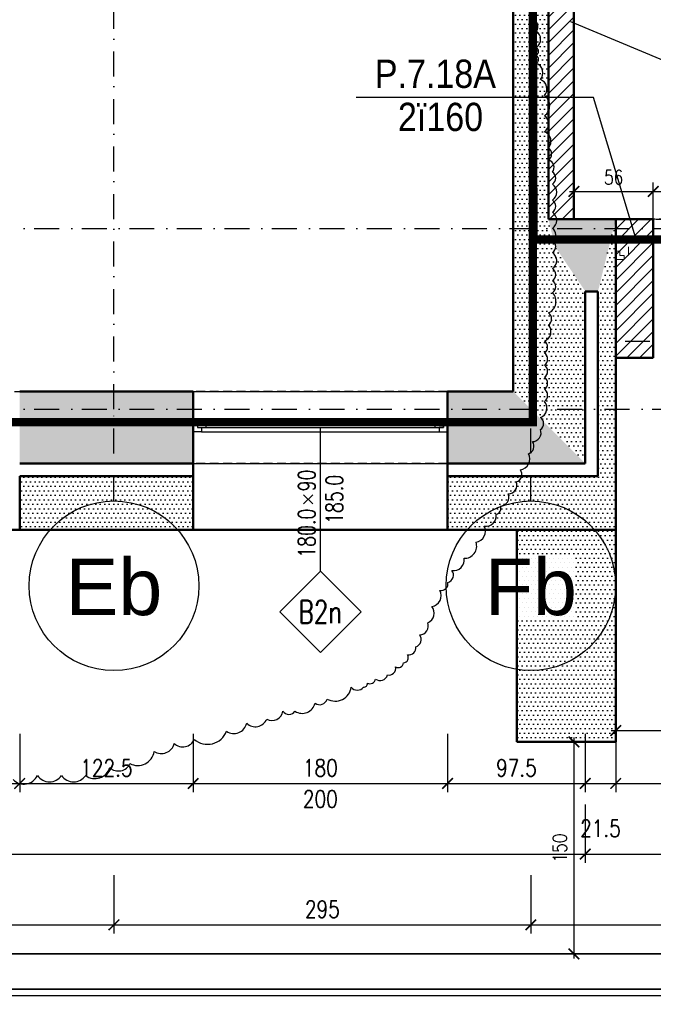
# Model space of a CAD drawing. Header units: millimetres. Extents: x 489 to 7736, y 461 to 5981.
# Tile 13 of 62: x 3008 to 3456, y 525 to 1222. Entities that reach past the tile are written whole.
import ezdxf
from ezdxf.enums import TextEntityAlignment as Align

# ---------------------------------------------------------------- set-up
doc = ezdxf.new("R2010")
doc.units = ezdxf.units.MM
for name, pattern in [('DIVIDE', [31.75, 12.7, -6.35, 0, -6.35, 0, -6.35]), ('DOT___DASHED', [33.523888, 17.638888, -8.819444, 0.01, -7.055556]), ('HIDDEN', [9.525, 6.35, -3.175]), ('MO', [0.7, 0.35, -0.17, 0.01, -0.17])]:
    doc.linetypes.add(name, pattern=pattern)
for name, color, linetype in [('BS_ODN', 2, 'Continuous'), ('BS_OSM', 4, 'MO'), ('BS_TXG', 4, 'Continuous'), ('PB_GM_CONST', 1, 'Continuous'), ('WK-EtykOkna', 11, 'Continuous'), ('WK-Okna', 143, 'Continuous'), ('WK-Otwory', 9, 'Continuous'), ('WK-PPoż', 1, 'Continuous'), ('WK-Siatka', 240, 'DOT___DASHED'), ('WK-Wymiary', 8, 'Continuous'), ('WK-Ściany', 7, 'Continuous')]:
    doc.layers.add(name, color=color, linetype=linetype)
doc.layers.add('WK-Pomieszczenia', color=173, linetype='Continuous', plot=False)
doc.layers.add('WK-widok', color=8, linetype='Continuous', lineweight=0)
doc.layers.add('WK-WYBURZENIA', color=6, linetype='Continuous', lineweight=5)
doc.styles.add('Arial', font='micross.ttf', dxfattribs={"width": 0.9})
doc.styles.add('BIKTG', font='bikromsw.shx', dxfattribs={"width": 0.85})
doc.styles.add('BIKWYM', font='bikromsw.shx', dxfattribs={"width": 0.8})
doc.styles.add('RomanS-Narrow', font='romans.shx', dxfattribs={"width": 0.8})
doc.styles.get("Standard").update_dxf_attribs({"font": 'ARIAL.TTF'})
doc.dimstyles.new('AEC Dimension 1-50', dxfattribs={"dimtxt": 12, "dimasz": 0.075, "dimexe": 6.25, "dimexo": 0, "dimgap": 5, "dimtad": 1, "dimdec": 1, "dimrnd": 0.5, "dimzin": 9, "dimdsep": 46, "dimtxsty": 'RomanS-Narrow', "dimblk": 'ARCHTICK', "dimcen": 0.125, "dimdle": 3.125, "dimclrd": 8, "dimclre": 8, "dimclrt": 256, "dimadec": 1, "dimazin": 0, "dimtfac": 1, "dimtdec": 1, "dimtmove": 2, "dimatfit": 2, "dimfxl": 0, "dimtolj": 1, "dimtzin": 0, "dimarcsym": 0})
doc.dimstyles.new('BS_BGR_100', dxfattribs={"dimtxt": 25, "dimasz": 1.666667, "dimexe": 0, "dimexo": 0, "dimgap": 0, "dimtad": 0, "dimdec": 1, "dimrnd": 0.5, "dimzin": 9, "dimdsep": 46, "dimtxsty": 'BIKWYM', "dimblk": 'NONE', "dimcen": 0, "dimse1": 1, "dimse2": 1, "dimclrd": 256, "dimclre": 256, "dimclrt": 7, "dimadec": 0, "dimazin": 0, "dimtfac": 0.033333, "dimtdec": 1, "dimtmove": 0, "dimatfit": 3, "dimldrblk": 'NONE', "dimfxl": 0, "dimtvp": 0.8, "dimtolj": 1, "dimarcsym": 0})
doc.dimstyles.get("Standard").update_dxf_attribs({"dimtxt": 0.18, "dimasz": 0.18, "dimexe": 0.18, "dimexo": 0.0625, "dimgap": 0.09, "dimtad": 0, "dimtih": 1, "dimtoh": 1, "dimdec": 4, "dimzin": 0, "dimdsep": 46, "dimtxsty": 'Standard', "dimcen": 0.09, "dimadec": 0, "dimazin": 0, "dimtfac": 1, "dimtdec": 4, "dimtofl": 0, "dimtmove": 0, "dimatfit": 3, "dimfxl": 0, "dimtolj": 1, "dimtzin": 0, "dimarcsym": 0})
pattern_1 = [(360, (699.431, 930.084), (1.5875, 3.175), [0, -3.175])]

# ---------------------------------------------------------------- blocks, each defined once
blk = doc.blocks.new('_ArchTick')
at = {"color": 0, "linetype": 'ByBlock', "const_width": 15}
blk.add_lwpolyline([(-50, -50), (50, 50)], dxfattribs=at)
blk = doc.blocks.new('*D900')
at = {"layer": 'Defpoints', "color": 0}
for p in [(3394.42, 711.08), (3394.42, 561.08), (3399.84, 561.08)]:
    blk.add_point(p, dxfattribs=at)
at = {"layer": 'WK-widok', "color": 8, "lineweight": -2, "ltscale": 1.3}
for p, q in [((3394.42, 711.08), (3406.09, 711.08)), ((3399.84, 714.21), (3399.84, 557.96)), ((3394.42, 561.08), (3406.09, 561.08))]:
    blk.add_line(p, q, dxfattribs=at)
at = {"layer": 'WK-widok', "color": 8, "linetype": 'ByBlock', "lineweight": -2, "xscale": 0.075, "yscale": 0.075, "zscale": 0.075}
for p, rotation in [((3399.84, 711.08), 90), ((3399.84, 561.08), 270)]:
    blk.add_blockref('_ArchTick', p, dxfattribs=dict(at, rotation=rotation))
at = {"layer": 'WK-widok', "color": 0, "insert": (3389.84, 636.08), "char_height": 10, "attachment_point": 5, "rotation": 90, "style": 'RomanS-Narrow'}
blk.add_mtext('\\A1;150', dxfattribs=at)
blk = doc.blocks.new('*D901')
at = {"layer": 'Defpoints', "color": 0}
for p in [(3429.42, 728.76), (3709.42, 728.76), (3709.42, 719.15)]:
    blk.add_point(p, dxfattribs=at)
at = {"layer": 'WK-widok', "color": 8, "lineweight": -2, "ltscale": 1.3}
for p, q in [((3429.42, 728.76), (3429.42, 712.9)), ((3709.42, 728.76), (3709.42, 712.9)), ((3426.29, 719.15), (3712.54, 719.15))]:
    blk.add_line(p, q, dxfattribs=at)
at = {"layer": 'WK-widok', "color": 8, "linetype": 'ByBlock', "lineweight": -2, "xscale": 0.075, "yscale": 0.075, "zscale": 0.075, "rotation": 180}
blk.add_blockref('_ArchTick', (3429.42, 719.15), dxfattribs=at)
at = {"layer": 'WK-widok', "color": 8, "linetype": 'ByBlock', "lineweight": -2, "xscale": 0.075, "yscale": 0.075, "zscale": 0.075}
blk.add_blockref('_ArchTick', (3709.42, 719.15), dxfattribs=at)
at = {"layer": 'WK-widok', "color": 0, "insert": (3569.42, 729.15), "char_height": 10, "attachment_point": 5, "style": 'RomanS-Narrow'}
blk.add_mtext('\\A1;280', dxfattribs=at)
blk = doc.blocks.new('*D908')
at = {"layer": 'Defpoints', "color": 0}
for p in [(3456, 1100.54), (3399.88, 1080.83), (3456, 1080.83)]:
    blk.add_point(p, dxfattribs=at)
at = {"layer": 'WK-widok', "color": 8, "lineweight": -2, "ltscale": 1.3}
for p, q in [((3399.88, 1080.83), (3399.88, 1106.79)), ((3456, 1080.83), (3456, 1106.79)), ((3396.75, 1100.54), (3459.12, 1100.54))]:
    blk.add_line(p, q, dxfattribs=at)
at = {"layer": 'WK-widok', "color": 8, "linetype": 'ByBlock', "lineweight": -2, "xscale": 0.075, "yscale": 0.075, "zscale": 0.075, "rotation": 180}
blk.add_blockref('_ArchTick', (3399.88, 1100.54), dxfattribs=at)
at = {"layer": 'WK-widok', "color": 8, "linetype": 'ByBlock', "lineweight": -2, "xscale": 0.075, "yscale": 0.075, "zscale": 0.075}
blk.add_blockref('_ArchTick', (3456, 1100.54), dxfattribs=at)
at = {"layer": 'WK-widok', "color": 0, "insert": (3427.94, 1110.54), "char_height": 10, "attachment_point": 5, "style": 'RomanS-Narrow'}
blk.add_mtext('\\A1;56', dxfattribs=at)
blk = doc.blocks.new('*D909')
at = {"layer": 'Defpoints', "color": 0}
for p in [(3671, 1100.54), (3456, 1080.83), (3671, 1080.83)]:
    blk.add_point(p, dxfattribs=at)
at = {"layer": 'WK-widok', "color": 8, "lineweight": -2, "ltscale": 1.3}
for p, q in [((3456, 1080.83), (3456, 1106.79)), ((3671, 1080.83), (3671, 1106.79)), ((3452.87, 1100.54), (3674.12, 1100.54))]:
    blk.add_line(p, q, dxfattribs=at)
at = {"layer": 'WK-widok', "color": 8, "linetype": 'ByBlock', "lineweight": -2, "xscale": 0.075, "yscale": 0.075, "zscale": 0.075, "rotation": 180}
blk.add_blockref('_ArchTick', (3456, 1100.54), dxfattribs=at)
at = {"layer": 'WK-widok', "color": 8, "linetype": 'ByBlock', "lineweight": -2, "xscale": 0.075, "yscale": 0.075, "zscale": 0.075}
blk.add_blockref('_ArchTick', (3671, 1100.54), dxfattribs=at)
at = {"layer": 'WK-widok', "color": 0, "insert": (3563.5, 1110.54), "char_height": 10, "attachment_point": 5, "style": 'RomanS-Narrow'}
blk.add_mtext('\\A1;215', dxfattribs=at)
blk = doc.blocks.new('_None')
blk = doc.blocks.new('WK_WindowTag01_50_L')
for p, q in [((0, -2.543), (0, 0)), ((-0.296, -1.19), (-0.133, -1.353)), ((-0.133, -1.19), (-0.296, -1.353))]:
    blk.add_line(p, q)
blk.add_lwpolyline([(0, -2.543), (0.719, -3.262), (0, -3.981), (-0.719, -3.262)], close=True)
at = {"color": 0, "linetype": 'ByBlock', "lineweight": -2, "style": 'RomanS-Narrow', "width": 0.75}
blk.add_attdef('OKNA_OBIEKTY:WYSOKOŚĆ', text='', height=0.3, rotation=90, dxfattribs=at).set_placement((0, -1.131), align=Align.BOTTOM_LEFT)
blk.add_attdef('OKNA_OBIEKTY:PARAPET', text='', height=0.3, rotation=90, dxfattribs=at).set_placement((0.099, -1.271), align=Align.TOP_CENTER)
blk.add_attdef('OKNA_OBIEKTY:SZEROKOŚĆ', text='', height=0.3, rotation=90, dxfattribs=at).set_placement((0, -1.437), align=Align.BOTTOM_RIGHT)
at = {"color": 0, "linetype": 'ByBlock', "lineweight": -2, "style": 'RomanS-Narrow', "width": 0.75, "flags": 8}
blk.add_attdef('OKNA_OBIEKTY:SYMBOL', text='', height=0.4, dxfattribs=at).set_placement((0, -3.262), align=Align.MIDDLE)
blk = doc.blocks.new('*D935')
at = {"layer": 'Defpoints', "color": 0}
for p in [(2917.86, 716.73), (3007.86, 716.73), (3007.86, 681.73)]:
    blk.add_point(p, dxfattribs=at)
at = {"layer": 'WK-Wymiary', "color": 8, "linetype": 'Continuous', "lineweight": -2, "ltscale": 1.3}
for p, q in [((2917.86, 716.73), (2917.86, 675.48)), ((3007.86, 716.73), (3007.86, 675.48)), ((2914.73, 681.73), (3010.98, 681.73))]:
    blk.add_line(p, q, dxfattribs=at)
at = {"layer": 'WK-Wymiary', "color": 8, "linetype": 'ByBlock', "lineweight": -2, "xscale": 0.075, "yscale": 0.075, "zscale": 0.075, "rotation": 180}
blk.add_blockref('_ArchTick', (2917.86, 681.73), dxfattribs=at)
at = {"layer": 'WK-Wymiary', "color": 8, "linetype": 'ByBlock', "lineweight": -2, "xscale": 0.075, "yscale": 0.075, "zscale": 0.075}
blk.add_blockref('_ArchTick', (3007.86, 681.73), dxfattribs=at)
at = {"layer": 'WK-Wymiary', "lineweight": -3, "insert": (2962.86, 692.73), "char_height": 12, "attachment_point": 5, "style": 'RomanS-Narrow'}
blk.add_mtext('\\A1;\\A1;90', dxfattribs=at)
blk = doc.blocks.new('*D936')
at = {"layer": 'Defpoints', "color": 0}
for p in [(3007.86, 716.73), (3130.5, 716.73), (3130.5, 681.73)]:
    blk.add_point(p, dxfattribs=at)
at = {"layer": 'WK-Wymiary', "color": 8, "linetype": 'Continuous', "lineweight": -2, "ltscale": 1.3}
for p, q in [((3007.86, 716.73), (3007.86, 675.48)), ((3130.5, 716.73), (3130.5, 675.48)), ((3004.73, 681.73), (3133.62, 681.73))]:
    blk.add_line(p, q, dxfattribs=at)
at = {"layer": 'WK-Wymiary', "color": 8, "linetype": 'ByBlock', "lineweight": -2, "xscale": 0.075, "yscale": 0.075, "zscale": 0.075, "rotation": 180}
blk.add_blockref('_ArchTick', (3007.86, 681.73), dxfattribs=at)
at = {"layer": 'WK-Wymiary', "color": 8, "linetype": 'ByBlock', "lineweight": -2, "xscale": 0.075, "yscale": 0.075, "zscale": 0.075}
blk.add_blockref('_ArchTick', (3130.5, 681.73), dxfattribs=at)
at = {"layer": 'WK-Wymiary', "lineweight": -3, "insert": (3069.18, 692.73), "char_height": 12, "attachment_point": 5, "style": 'RomanS-Narrow'}
blk.add_mtext('\\A1;\\A1;122.5', dxfattribs=at)
blk = doc.blocks.new('*D937')
at = {"layer": 'Defpoints', "color": 0}
for p in [(3130.5, 716.73), (3310.5, 716.73), (3310.5, 681.73)]:
    blk.add_point(p, dxfattribs=at)
at = {"layer": 'WK-Wymiary', "color": 8, "linetype": 'Continuous', "lineweight": -2, "ltscale": 1.3}
for p, q in [((3130.5, 716.73), (3130.5, 675.48)), ((3310.5, 716.73), (3310.5, 675.48)), ((3127.37, 681.73), (3313.62, 681.73))]:
    blk.add_line(p, q, dxfattribs=at)
at = {"layer": 'WK-Wymiary', "color": 8, "linetype": 'ByBlock', "lineweight": -2, "xscale": 0.075, "yscale": 0.075, "zscale": 0.075, "rotation": 180}
blk.add_blockref('_ArchTick', (3130.5, 681.73), dxfattribs=at)
at = {"layer": 'WK-Wymiary', "color": 8, "linetype": 'ByBlock', "lineweight": -2, "xscale": 0.075, "yscale": 0.075, "zscale": 0.075}
blk.add_blockref('_ArchTick', (3310.5, 681.73), dxfattribs=at)
at = {"layer": 'WK-Wymiary', "lineweight": -3, "insert": (3220.5, 692.73), "char_height": 12, "attachment_point": 5, "style": 'RomanS-Narrow'}
blk.add_mtext('\\A1;\\A1;180', dxfattribs=at)
blk = doc.blocks.new('*D938')
at = {"layer": 'Defpoints', "color": 0}
for p in [(3310.5, 716.73), (3407.88, 716.73), (3407.88, 681.73)]:
    blk.add_point(p, dxfattribs=at)
at = {"layer": 'WK-Wymiary', "color": 8, "linetype": 'Continuous', "lineweight": -2, "ltscale": 1.3}
for p, q in [((3310.5, 716.73), (3310.5, 675.48)), ((3407.88, 716.73), (3407.88, 675.48)), ((3307.37, 681.73), (3411, 681.73))]:
    blk.add_line(p, q, dxfattribs=at)
at = {"layer": 'WK-Wymiary', "color": 8, "linetype": 'ByBlock', "lineweight": -2, "xscale": 0.075, "yscale": 0.075, "zscale": 0.075, "rotation": 180}
blk.add_blockref('_ArchTick', (3310.5, 681.73), dxfattribs=at)
at = {"layer": 'WK-Wymiary', "color": 8, "linetype": 'ByBlock', "lineweight": -2, "xscale": 0.075, "yscale": 0.075, "zscale": 0.075}
blk.add_blockref('_ArchTick', (3407.88, 681.73), dxfattribs=at)
at = {"layer": 'WK-Wymiary', "lineweight": -3, "insert": (3359.19, 692.73), "char_height": 12, "attachment_point": 5, "style": 'RomanS-Narrow'}
blk.add_mtext('\\A1;\\A1;97.5', dxfattribs=at)
blk = doc.blocks.new('*D939')
at = {"layer": 'Defpoints', "color": 0}
for p in [(3407.88, 716.73), (3429.42, 716.73), (3429.42, 681.73)]:
    blk.add_point(p, dxfattribs=at)
at = {"layer": 'WK-Wymiary', "color": 8, "linetype": 'Continuous', "lineweight": -2, "ltscale": 1.3}
for p, q in [((3407.88, 716.73), (3407.88, 675.48)), ((3429.42, 716.73), (3429.42, 675.48)), ((3404.75, 681.73), (3432.54, 681.73))]:
    blk.add_line(p, q, dxfattribs=at)
at = {"layer": 'WK-Wymiary', "color": 8, "linetype": 'ByBlock', "lineweight": -2, "xscale": 0.075, "yscale": 0.075, "zscale": 0.075, "rotation": 180}
blk.add_blockref('_ArchTick', (3407.88, 681.73), dxfattribs=at)
at = {"layer": 'WK-Wymiary', "color": 8, "linetype": 'ByBlock', "lineweight": -2, "xscale": 0.075, "yscale": 0.075, "zscale": 0.075}
blk.add_blockref('_ArchTick', (3429.42, 681.73), dxfattribs=at)
at = {"layer": 'WK-Wymiary', "lineweight": -3, "insert": (3418.65, 649.98), "char_height": 12, "attachment_point": 5, "style": 'RomanS-Narrow'}
blk.add_mtext('\\A1;\\A1;21.5', dxfattribs=at)
blk = doc.blocks.new('*D940')
at = {"layer": 'Defpoints', "color": 0}
for p in [(3429.42, 716.73), (3609.42, 716.73), (3609.42, 681.73)]:
    blk.add_point(p, dxfattribs=at)
at = {"layer": 'WK-Wymiary', "color": 8, "linetype": 'Continuous', "lineweight": -2, "ltscale": 1.3}
for p, q in [((3429.42, 716.73), (3429.42, 675.48)), ((3609.42, 716.73), (3609.42, 675.48)), ((3426.29, 681.73), (3612.54, 681.73))]:
    blk.add_line(p, q, dxfattribs=at)
at = {"layer": 'WK-Wymiary', "color": 8, "linetype": 'ByBlock', "lineweight": -2, "xscale": 0.075, "yscale": 0.075, "zscale": 0.075, "rotation": 180}
blk.add_blockref('_ArchTick', (3429.42, 681.73), dxfattribs=at)
at = {"layer": 'WK-Wymiary', "color": 8, "linetype": 'ByBlock', "lineweight": -2, "xscale": 0.075, "yscale": 0.075, "zscale": 0.075}
blk.add_blockref('_ArchTick', (3609.42, 681.73), dxfattribs=at)
at = {"layer": 'WK-Wymiary', "lineweight": -3, "insert": (3519.42, 692.73), "char_height": 12, "attachment_point": 5, "style": 'RomanS-Narrow'}
blk.add_mtext('\\A1;\\A1;180', dxfattribs=at)
blk = doc.blocks.new('*D962')
at = {"layer": 'Defpoints', "color": 0}
for p in [(2417.8, 666.73), (3407.88, 666.73), (3407.88, 631.73)]:
    blk.add_point(p, dxfattribs=at)
at = {"layer": 'WK-Wymiary', "color": 8, "linetype": 'Continuous', "lineweight": -2, "ltscale": 1.3}
for p, q in [((2417.8, 666.73), (2417.8, 625.48)), ((3407.88, 666.73), (3407.88, 625.48)), ((2414.67, 631.73), (3411, 631.73))]:
    blk.add_line(p, q, dxfattribs=at)
at = {"layer": 'WK-Wymiary', "color": 8, "linetype": 'ByBlock', "lineweight": -2, "xscale": 0.075, "yscale": 0.075, "zscale": 0.075, "rotation": 180}
blk.add_blockref('_ArchTick', (2417.8, 631.73), dxfattribs=at)
at = {"layer": 'WK-Wymiary', "color": 8, "linetype": 'ByBlock', "lineweight": -2, "xscale": 0.075, "yscale": 0.075, "zscale": 0.075}
blk.add_blockref('_ArchTick', (3407.88, 631.73), dxfattribs=at)
at = {"layer": 'WK-Wymiary', "lineweight": -3, "insert": (2912.84, 642.73), "char_height": 12, "attachment_point": 5, "style": 'RomanS-Narrow'}
blk.add_mtext('\\A1;\\A1;990', dxfattribs=at)
blk = doc.blocks.new('*D963')
at = {"layer": 'Defpoints', "color": 0}
for p in [(3407.88, 666.73), (4232.37, 666.73), (4232.37, 631.73)]:
    blk.add_point(p, dxfattribs=at)
at = {"layer": 'WK-Wymiary', "color": 8, "linetype": 'Continuous', "lineweight": -2, "ltscale": 1.3}
for p, q in [((3407.88, 666.73), (3407.88, 625.48)), ((4232.37, 666.73), (4232.37, 625.48)), ((3404.75, 631.73), (4235.5, 631.73))]:
    blk.add_line(p, q, dxfattribs=at)
at = {"layer": 'WK-Wymiary', "color": 8, "linetype": 'ByBlock', "lineweight": -2, "xscale": 0.075, "yscale": 0.075, "zscale": 0.075, "rotation": 180}
blk.add_blockref('_ArchTick', (3407.88, 631.73), dxfattribs=at)
at = {"layer": 'WK-Wymiary', "color": 8, "linetype": 'ByBlock', "lineweight": -2, "xscale": 0.075, "yscale": 0.075, "zscale": 0.075}
blk.add_blockref('_ArchTick', (4232.37, 631.73), dxfattribs=at)
at = {"layer": 'WK-Wymiary', "lineweight": -3, "insert": (3820.13, 642.73), "char_height": 12, "attachment_point": 5, "style": 'RomanS-Narrow'}
blk.add_mtext('\\A1;\\A1;824.5', dxfattribs=at)
blk = doc.blocks.new('*D972')
at = {"layer": 'Defpoints', "color": 0}
for p in [(2774.55, 616.73), (3074.55, 616.73), (3074.55, 581.73)]:
    blk.add_point(p, dxfattribs=at)
at = {"layer": 'WK-Wymiary', "color": 8, "linetype": 'Continuous', "lineweight": -2, "ltscale": 1.3}
for p, q in [((2774.55, 616.73), (2774.55, 575.48)), ((3074.55, 616.73), (3074.55, 575.48)), ((2771.42, 581.73), (3077.67, 581.73))]:
    blk.add_line(p, q, dxfattribs=at)
at = {"layer": 'WK-Wymiary', "color": 8, "linetype": 'ByBlock', "lineweight": -2, "xscale": 0.075, "yscale": 0.075, "zscale": 0.075, "rotation": 180}
blk.add_blockref('_ArchTick', (2774.55, 581.73), dxfattribs=at)
at = {"layer": 'WK-Wymiary', "color": 8, "linetype": 'ByBlock', "lineweight": -2, "xscale": 0.075, "yscale": 0.075, "zscale": 0.075}
blk.add_blockref('_ArchTick', (3074.55, 581.73), dxfattribs=at)
at = {"layer": 'WK-Wymiary', "lineweight": -3, "insert": (2924.55, 592.73), "char_height": 12, "attachment_point": 5, "style": 'RomanS-Narrow'}
blk.add_mtext('\\A1;\\A1;300', dxfattribs=at)
blk = doc.blocks.new('*D973')
at = {"layer": 'Defpoints', "color": 0}
for p in [(3074.55, 616.73), (3369.38, 616.73), (3369.38, 581.73)]:
    blk.add_point(p, dxfattribs=at)
at = {"layer": 'WK-Wymiary', "color": 8, "linetype": 'Continuous', "lineweight": -2, "ltscale": 1.3}
for p, q in [((3074.55, 616.73), (3074.55, 575.48)), ((3369.38, 616.73), (3369.38, 575.48)), ((3071.42, 581.73), (3372.5, 581.73))]:
    blk.add_line(p, q, dxfattribs=at)
at = {"layer": 'WK-Wymiary', "color": 8, "linetype": 'ByBlock', "lineweight": -2, "xscale": 0.075, "yscale": 0.075, "zscale": 0.075, "rotation": 180}
blk.add_blockref('_ArchTick', (3074.55, 581.73), dxfattribs=at)
at = {"layer": 'WK-Wymiary', "color": 8, "linetype": 'ByBlock', "lineweight": -2, "xscale": 0.075, "yscale": 0.075, "zscale": 0.075}
blk.add_blockref('_ArchTick', (3369.38, 581.73), dxfattribs=at)
at = {"layer": 'WK-Wymiary', "lineweight": -3, "insert": (3221.96, 592.73), "char_height": 12, "attachment_point": 5, "style": 'RomanS-Narrow'}
blk.add_mtext('\\A1;\\A1;295', dxfattribs=at)
blk = doc.blocks.new('*D974')
at = {"layer": 'Defpoints', "color": 0}
for p in [(3369.38, 616.73), (3669.38, 616.73), (3669.38, 581.73)]:
    blk.add_point(p, dxfattribs=at)
at = {"layer": 'WK-Wymiary', "color": 8, "linetype": 'Continuous', "lineweight": -2, "ltscale": 1.3}
for p, q in [((3369.38, 616.73), (3369.38, 575.48)), ((3669.38, 616.73), (3669.38, 575.48)), ((3366.25, 581.73), (3672.5, 581.73))]:
    blk.add_line(p, q, dxfattribs=at)
at = {"layer": 'WK-Wymiary', "color": 8, "linetype": 'ByBlock', "lineweight": -2, "xscale": 0.075, "yscale": 0.075, "zscale": 0.075, "rotation": 180}
blk.add_blockref('_ArchTick', (3369.38, 581.73), dxfattribs=at)
at = {"layer": 'WK-Wymiary', "color": 8, "linetype": 'ByBlock', "lineweight": -2, "xscale": 0.075, "yscale": 0.075, "zscale": 0.075}
blk.add_blockref('_ArchTick', (3669.38, 581.73), dxfattribs=at)
at = {"layer": 'WK-Wymiary', "lineweight": -3, "insert": (3519.38, 592.73), "char_height": 12, "attachment_point": 5, "style": 'RomanS-Narrow'}
blk.add_mtext('\\A1;\\A1;300', dxfattribs=at)
blk = doc.blocks.new('*D987')
at = {"layer": 'Defpoints', "color": 0}
for p in [(1836.82, 566.73), (5806.68, 566.73), (5806.68, 531.73)]:
    blk.add_point(p, dxfattribs=at)
at = {"layer": 'WK-Wymiary', "color": 8, "linetype": 'Continuous', "lineweight": -2, "ltscale": 1.3}
for p, q in [((1836.82, 566.73), (1836.82, 525.48)), ((5806.68, 566.73), (5806.68, 525.48)), ((1833.69, 531.73), (5809.81, 531.73))]:
    blk.add_line(p, q, dxfattribs=at)
at = {"layer": 'WK-Wymiary', "color": 8, "linetype": 'ByBlock', "lineweight": -2, "xscale": 0.075, "yscale": 0.075, "zscale": 0.075, "rotation": 180}
blk.add_blockref('_ArchTick', (1836.82, 531.73), dxfattribs=at)
at = {"layer": 'WK-Wymiary', "color": 8, "linetype": 'ByBlock', "lineweight": -2, "xscale": 0.075, "yscale": 0.075, "zscale": 0.075}
blk.add_blockref('_ArchTick', (5806.68, 531.73), dxfattribs=at)
at = {"layer": 'WK-Wymiary', "lineweight": -3, "insert": (3821.75, 542.73), "char_height": 12, "attachment_point": 5, "style": 'RomanS-Narrow'}
blk.add_mtext('\\A1;\\A1;3970', dxfattribs=at)
blk = doc.blocks.new('BubbleDef')
at = {"color": 0, "linetype": 'Continuous'}
blk.add_circle((0, 0), 1.5, dxfattribs=at)
at = {"color": 0, "linetype": 'Continuous', "style": 'Arial'}
blk.add_attdef('LABEL', text='', height=1, dxfattribs=at).set_placement((0, 0), align=Align.MIDDLE)

msp = doc.modelspace()

# ---------------------------------------------------------------- hatches: boundary and pattern name
at = {"layer": 'WK-Ściany', "linetype": 'Continuous', "lineweight": -3}
h = msp.add_hatch(dxfattribs=at)
h.set_pattern_fill('DOTS', color=253, scale=2, style=0)
h.set_pattern_definition(pattern_1)
h.paths.add_polyline_path([(3381.88, 1318.04), (3356.88, 1318.04), (3356.88, 1080.83), (3386.46, 1061.66), (3381.88, 1080.83)], flags=0)
at = {"layer": 'WK-Ściany', "linetype": 'Continuous', "lineweight": 0}
h = msp.add_hatch(dxfattribs=at)
h.set_pattern_fill('ANSI31', color=1, scale=2, style=0)
h.set_pattern_definition([(45, (699.431, 930.084), (-4.490128, 4.490128), [])])
h.paths.add_polyline_path([(3381.88, 1080.83), (3399.88, 1080.83), (3399.88, 1318.04), (3381.88, 1318.04)], flags=0)
at = {"layer": 'WK-Ściany', "linetype": 'Continuous', "lineweight": -3}
h = msp.add_hatch(dxfattribs=at)
h.set_pattern_fill('DOTS', color=253, scale=2, style=0)
h.set_pattern_definition(pattern_1)
h.paths.add_polyline_path([(3407.88, 1029.83), (3386.46, 1061.66), (3356.88, 1080.83), (3356.88, 959.08), (3407.88, 908.08)], flags=0)
h = msp.add_hatch(dxfattribs=at)
h.set_pattern_fill('DOTS', color=253, scale=2, style=0)
h.set_pattern_definition(pattern_1)
h.paths.add_polyline_path([(4268.37, 1029.83), (4268.37, 1080.83), (4204.85, 1080.83), (4223.85, 1029.83), (4232.37, 1029.83)], flags=0)
h.paths.add_polyline_path([(4024.85, 1029.83), (4024.85, 1080.83), (3985.37, 1080.83), (3975.37, 1065.08), (3970.37, 1080.83), (3908.15, 1080.83), (3908.15, 1029.83)], flags=0)
h.paths.add_polyline_path([(3728.15, 1029.83), (3728.15, 1080.83), (3671, 1080.83), (3671, 1029.83)], flags=0)
h.paths.add_polyline_path([(3416.88, 1029.83), (3429.42, 1080.83), (3381.88, 1080.83), (3386.46, 1061.66), (3407.88, 1029.83)], flags=0)
h = msp.add_hatch(dxfattribs=at)
h.set_pattern_fill('DOTS', color=253, scale=2, style=0)
h.set_pattern_definition(pattern_1)
h.paths.add_polyline_path([(3429.42, 1080.83), (3416.88, 1029.83), (3416.88, 899.08), (3429.42, 861.08)], flags=0)
at = {"layer": 'WK-Ściany', "linetype": 'Continuous', "lineweight": 0}
h = msp.add_hatch(dxfattribs=at)
h.set_pattern_fill('ANSI31', color=1, scale=2, style=0)
h.set_pattern_definition([(45, (699.431, 930.084), (-4.490128, 4.490128), [])])
h.paths.add_polyline_path([(3429.42, 1080.83), (3429.42, 982.83), (3456, 982.83), (3456, 1080.83)], flags=0)
at = {"layer": 'WK-Ściany', "linetype": 'Continuous', "lineweight": -3}
h = msp.add_hatch(dxfattribs=at)
h.set_pattern_fill('DOTS', color=253, scale=2, style=0)
h.set_pattern_definition(pattern_1)
h.paths.add_polyline_path([(3407.88, 908.08), (3356.88, 959.08), (3310.5, 959.08), (3310.5, 908.08)], flags=0)
h.paths.add_polyline_path([(3130.5, 908.08), (3130.5, 959.08), (3007.86, 959.08), (3007.86, 908.08)], flags=0)
h.paths.add_polyline_path([(2917.86, 908.08), (2917.86, 959.08), (2711.42, 959.08), (2711.42, 908.08)], flags=0)
h.paths.add_polyline_path([(2531.42, 908.08), (2531.42, 959.08), (2432.8, 959.08), (2422.8, 943.33), (2417.8, 908.08)], flags=0)
h.paths.add_polyline_path([(2417.8, 908.08), (2422.8, 943.33), (2417.8, 959.08), (2407.8, 959.08), (2407.8, 908.08)], flags=0)
h.paths.add_polyline_path([(2252.8, 908.08), (2252.8, 959.08), (2187.8, 959.08), (2136.8, 908.08)], flags=0)
h = msp.add_hatch(dxfattribs=at)
h.set_pattern_fill('DOTS', color=253, scale=2, style=0)
h.set_pattern_definition(pattern_1)
h.paths.add_polyline_path([(3130.5, 861.08), (3130.5, 899.08), (3007.86, 899.08), (3007.86, 861.08)], flags=0)
h = msp.add_hatch(dxfattribs=at)
h.set_pattern_fill('DOTS', color=253, scale=2, style=0)
h.set_pattern_definition(pattern_1)
h.paths.add_polyline_path([(3429.42, 861.08), (3416.88, 899.08), (3310.5, 899.08), (3310.5, 861.08)], flags=0)
h = msp.add_hatch(dxfattribs=at)
h.set_pattern_fill('DOTS', color=253, scale=2, style=0)
h.set_pattern_definition(pattern_1)
h.paths.add_polyline_path([(3429.42, 861.08), (3359.42, 861.08), (3359.42, 711.08), (3429.42, 711.08)], flags=0)

# ---------------------------------------------------------------- linework, layer by layer
msp.add_lwpolyline([(3003.31, 684.45, 0.520567), (3020.38, 687.3, 0.520567), (3020.38, 687.3, 0.520567), (3037.46, 687.3, 0.520567), (3037.46, 687.3, 0.520567), (3054.54, 687.3, 0.520567), (3054.54, 687.3, 0.520567), (3071.62, 692.99, 0.520567), (3071.62, 692.99, 0.520567), (3085.85, 695.84, 0.520567), (3085.85, 695.84, 0.520567), (3102.93, 704.38, 0.520567), (3102.93, 704.38, 0.520567), (3117.16, 710.07, 0.520567), (3117.16, 710.07, 0.520567), (3131.39, 712.92, 0.520567), (3131.39, 712.92, 0.520567), (3154.17, 718.61, 0.520567), (3154.17, 718.61, 0.520567), (3168.4, 724.3, 0.520567), (3168.4, 724.3, 0.520567), (3182.63, 727.15, 0.520567), (3182.63, 727.15, 0.520567), (3194.02, 732.84, 0.520567), (3194.02, 732.84, 0.520567), (3202.56, 732.84, 0.520567), (3202.56, 732.84, 0.520567), (3216.79, 738.53, 0.520567), (3216.79, 738.53, 0.520567), (3225.33, 741.38, 0.520567), (3225.33, 741.38, 0.520567), (3242.41, 749.92, 0.520567), (3242.41, 749.92, 0.520567), (3250.94, 749.92, 0.520567), (3250.94, 749.92, 0.520567), (3253.79, 752.77, 0.520567), (3253.79, 752.77, 0.520567), (3259.48, 755.61, 0.520567), (3259.48, 755.61, 0.520567), (3268.02, 758.46, 0.520567), (3268.02, 758.46, 0.520567), (3273.72, 764.15, 0.520567), (3273.72, 764.15, 0.520567), (3279.41, 767, 0.520567), (3279.41, 767, 0.520567), (3282.26, 772.69, 0.520567), (3282.26, 772.69, 0.520567), (3287.95, 778.38, 0.520567), (3287.95, 778.38, 0.520567), (3290.79, 786.92, 0.520567), (3290.79, 786.92, 0.520567), (3296.49, 795.46, 0.520567), (3296.49, 795.46, 0.520567), (3299.33, 806.85, 0.520567), (3299.33, 806.85, 0.520567), (3305.03, 818.23, 0.520567), (3305.03, 818.23, 0.520567), (3310.72, 823.93, 0.520567), (3310.72, 823.93, 0.520567), (3313.57, 832.47, 0.520567), (3313.57, 832.47, 0.520567), (3322.11, 841, 0.520567), (3322.11, 841, 0.520567), (3330.65, 852.39, 0.520567), (3330.65, 852.39, 0.520567), (3336.34, 863.78, 0.520567), (3336.34, 863.78, 0.520567), (3344.88, 872.32, 0.520567), (3344.88, 872.32, 0.520567), (3347.72, 878.01, 0.520567), (3347.72, 878.01, 0.520567), (3353.42, 886.55, 0.520567), (3353.42, 886.55, 0.520567), (3359.11, 895.09, 0.520567), (3359.11, 895.09, 0.520567), (3361.96, 903.63, 0.520567), (3361.96, 903.63, 0.520567), (3367.65, 915.01, 0.520567), (3367.65, 915.01, 0.520567), (3370.5, 923.55, 0.520567), (3370.5, 923.55, 0.520567), (3376.19, 932.09, 0.520567), (3376.19, 932.09, 0.520567), (3376.19, 940.63, 0.520567), (3376.19, 940.63, 0.520567), (3379.03, 952.02, 0.520567), (3379.03, 952.02, 0.520567), (3379.03, 960.56, 0.520567), (3379.03, 960.56, 0.520567), (3379.03, 969.09, 0.520567), (3379.03, 969.09, 0.520567), (3379.03, 977.63, 0.520567), (3379.03, 977.63, 0.520567), (3379.03, 986.17, 0.520567), (3379.03, 986.17, 0.520567), (3379.03, 994.71, 0.520567), (3379.03, 994.71, 0.520567), (3381.88, 1006.1, 0.520567), (3381.88, 1006.1, 0.520567), (3381.88, 1014.64, 0.520567), (3381.88, 1014.64, 0.520567), (3384.73, 1028.87, 0.520567), (3384.73, 1028.87, 0.520567), (3384.73, 1037.41, 0.520567), (3384.73, 1037.41, 0.520567), (3384.73, 1045.95, 0.520567), (3384.73, 1045.95, 0.520567), (3384.73, 1057.33, 0.520567), (3384.73, 1057.33, 0.520567), (3384.73, 1065.87, 0.520567), (3384.73, 1065.87, 0.520567), (3384.73, 1074.41, 0.520567), (3384.73, 1074.41, 0.520567), (3384.73, 1085.8, 0.520567), (3384.73, 1085.8, 0.520567), (3384.73, 1094.34, 0.520567), (3384.73, 1094.34, 0.520567), (3384.73, 1105.72, 0.520567), (3384.73, 1105.72, 0.520567), (3384.73, 1114.26, 0.520567), (3384.73, 1114.26, 0.520567), (3381.88, 1122.8, 0.520567), (3381.88, 1122.8, 0.520567), (3381.88, 1131.34, 0.520567), (3381.88, 1131.34, 0.520567), (3379.03, 1142.73, 0.520567), (3379.03, 1142.73, 0.520567), (3379.03, 1154.11, 0.520567), (3379.03, 1154.11, 0.520567), (3379.03, 1168.34, 0.520567), (3379.03, 1168.34, 0.520567), (3376.19, 1179.73, 0.520567), (3376.19, 1179.73, 0.520567), (3373.34, 1191.12, 0.520567), (3373.34, 1191.12, 0.520567), (3373.34, 1196.81, 0.520567), (3373.34, 1196.81, 0.520567), (3373.34, 1202.5, 0.520567), (3373.34, 1202.5, 0.520567), (3373.34, 1213.89, 0.520567), (3373.34, 1213.89, 0.520567), (3370.5, 1222.43, 0.520567)], format="xyb")
at = {"layer": 'BS_OSM', "ltscale": 50}
for p, q in [((3436, 1069.05), (3691, 1069.05)), ((3436, 994.61), (3691, 994.61))]:
    msp.add_line(p, q, dxfattribs=at)
at = {"layer": 'PB_GM_CONST', "ltscale": 1.3}
msp.add_lwpolyline([(3397.43, 1220.83), (3731.88, 1080.83)], dxfattribs=at)
at = {"layer": 'WK-Okna', "color": 143, "linetype": 'Continuous', "lineweight": -3}
for p, q in [((3130.5, 959.08), (3310.5, 959.08)), ((3139.5, 939.58), (3139.5, 933.58)), ((3139.5, 936.58), (3301.5, 936.58)), ((3301.5, 939.58), (3301.5, 933.58)), ((3136.5, 930.58), (3304.5, 930.58)), ((3130.5, 908.08), (3310.5, 908.08))]:
    msp.add_line(p, q, dxfattribs=at)
for points in [[(3136.5, 930.58), (3130.5, 930.58), (3130.5, 936.58), (3133.5, 936.58), (3133.5, 933.58), (3136.5, 933.58)], [(3133.5, 939.58), (3133.5, 933.58), (3307.5, 933.58), (3307.5, 939.58)], [(3304.5, 930.58), (3310.5, 930.58), (3310.5, 936.58), (3307.5, 936.58), (3307.5, 933.58), (3304.5, 933.58)]]:
    msp.add_lwpolyline(points, close=True, dxfattribs=at)
at = {"layer": 'WK-Otwory', "color": 9, "linetype": 'HIDDEN', "lineweight": -3}
for p, q in [((3609.42, 1080.83), (3429.42, 1080.83)), ((3310.5, 959.08), (3130.5, 959.08)), ((3310.5, 908.08), (3130.5, 908.08))]:
    msp.add_line(p, q, dxfattribs=at)
at = {"layer": 'WK-Otwory', "color": 9, "linetype": 'Continuous', "lineweight": -3}
for p, q in [((3429.42, 1029.83), (3429.42, 1080.83)), ((3130.5, 908.08), (3130.5, 959.08)), ((3310.5, 908.08), (3310.5, 959.08))]:
    msp.add_line(p, q, dxfattribs=at)
at = {"layer": 'WK-Pomieszczenia', "color": 173, "linetype": 'HIDDEN', "lineweight": -3}
for p, q in [((3356.88, 959.08), (3356.36, 1532.87)), ((3381.88, 1318.04), (3381.88, 1080.83)), ((3381.88, 1080.83), (3970.37, 1080.83)), ((2432.8, 959.08), (3356.88, 959.08))]:
    msp.add_line(p, q, dxfattribs=at)
at = {"layer": 'WK-PPoż', "color": 1, "linetype": 'DIVIDE', "const_width": 6}
msp.add_lwpolyline([(2379.88, 1543.62), (3370.73, 1543.62), (3370.73, 937.35), (2423.06, 937.35), (2423.06, 1267.14), (2379.88, 1267.14), (2379.88, 1543.62)], dxfattribs=at)
msp.add_lwpolyline([(3369.93, 1543.62), (3980.79, 1542.86), (3980.79, 1066.61), (3371.19, 1066.61)], close=True, dxfattribs=at)
at = {"layer": 'WK-Siatka', "color": 240, "linetype": 'DOT___DASHED', "lineweight": -3}
for p, q in [((3074.55, 946.58), (3074.55, 2632.81)), ((3369.38, 946.58), (3369.38, 2632.81)), ((1875.32, 1074.37), (5768.18, 1074.37)), ((1875.32, 946.58), (5768.18, 946.58)), ((3074.55, 881.58), (3074.55, 946.58)), ((3369.38, 881.58), (3369.38, 946.58))]:
    msp.add_line(p, q, dxfattribs=at)
at = {"layer": 'WK-widok', "ltscale": 1.3}
msp.add_line((3429.42, 861.08), (3429.42, 701.08), dxfattribs=at)
msp.add_lwpolyline([(2429.51, 561.08), (2429.51, 536.08), (3734.42, 536.08), (3734.42, 767.83), (4229.85, 767.83), (4229.85, 867.21), (4204.85, 867.21), (4204.85, 792.83), (3709.42, 792.83), (3709.42, 561.08), (2429.51, 561.08), (2429.51, 536.08)], dxfattribs=at)
at = {"layer": 'WK-WYBURZENIA', "color": 6, "linetype": 'Continuous', "lineweight": 5}
for p, q in [((3429.42, 1080.83), (3609.42, 1080.83)), ((3438.42, 1061.33), (3438.42, 1055.33))]:
    msp.add_line(p, q, dxfattribs=at)
msp.add_lwpolyline([(3435.42, 1052.33), (3429.42, 1052.33), (3429.42, 1058.33), (3432.42, 1058.33), (3432.42, 1055.33), (3435.42, 1055.33)], close=True, dxfattribs=at)
at = {"layer": 'WK-Ściany', "color": 7, "linetype": 'Continuous', "lineweight": 50}
for p, q in [((3356.88, 1318.04), (3356.88, 1080.83)), ((3381.88, 1080.83), (3381.88, 1318.04)), ((3381.88, 1318.04), (3381.88, 1080.83)), ((3399.88, 1080.83), (3399.88, 1318.04)), ((3356.88, 1080.83), (3356.88, 959.08)), ((3429.42, 1080.83), (3381.88, 1080.83)), ((3381.88, 1080.83), (3399.88, 1080.83)), ((3429.42, 861.08), (3429.42, 1080.83)), ((3429.42, 1080.83), (3429.42, 982.83)), ((3456, 1080.83), (3429.42, 1080.83)), ((3456, 982.83), (3456, 1080.83)), ((3407.88, 1029.83), (3416.88, 1029.83)), ((3407.88, 908.08), (3407.88, 1029.83)), ((3416.88, 1029.83), (3416.88, 899.08)), ((3429.42, 982.83), (3456, 982.83)), ((3130.5, 959.08), (3007.86, 959.08)), ((3130.5, 908.08), (3130.5, 959.08)), ((3356.88, 959.08), (3310.5, 959.08)), ((3310.5, 959.08), (3310.5, 908.08)), ((3007.86, 908.08), (3130.5, 908.08)), ((3310.5, 908.08), (3407.88, 908.08)), ((3130.5, 899.08), (3007.86, 899.08)), ((3007.86, 899.08), (3007.86, 861.08)), ((3130.5, 861.08), (3130.5, 899.08)), ((3416.88, 899.08), (3310.5, 899.08)), ((3310.5, 899.08), (3310.5, 861.08)), ((3007.86, 861.08), (3130.5, 861.08)), ((3310.5, 861.08), (3429.42, 861.08)), ((3429.42, 861.08), (3359.42, 861.08)), ((3359.42, 861.08), (3359.42, 711.08)), ((3429.42, 711.08), (3429.42, 861.08)), ((3359.42, 711.08), (3429.42, 711.08))]:
    msp.add_line(p, q, dxfattribs=at)
at = {"layer": 'WK-Ściany', "color": 7, "linetype": 'Continuous', "lineweight": 35}
for p, q in [((3709.42, 561.08), (2429.51, 561.08)), ((2429.51, 536.08), (3734.42, 536.08))]:
    msp.add_line(p, q, dxfattribs=at)
at = {"layer": 'WK-Ściany', "color": 7, "linetype": 'Continuous', "lineweight": 50}
for points in [[(2228.82, 2718.31), (2115.72, 2718.31), (2115.72, 2639.41), (1789.82, 2639.41), (1789.82, 985.86), (2115.51, 985.86), (2115.51, 861.08), (3429.42, 861.08), (3429.42, 982.83), (3456, 982.83)], [(3429.42, 1080.83), (3429.42, 982.83)], [(3130.5, 959.08), (3130.5, 861.08)], [(3310.5, 959.08), (3310.5, 861.08)]]:
    msp.add_lwpolyline(points, dxfattribs=at)
at = {"layer": 'WK-Ściany', "ltscale": 1.3}
msp.add_lwpolyline([(3429.42, 711.08), (3359.42, 711.08), (3359.42, 861.08)], dxfattribs=at)

# ---------------------------------------------------------------- block references
at = {"layer": 'WK-EtykOkna', "color": 11, "linetype": 'Continuous', "lineweight": -3, "ltscale": 1.3}
ref = msp.add_blockref('WK_WindowTag01_50_L', (3220.5, 933.58, -61), dxfattribs=dict(at, xscale=40, yscale=40, zscale=40))
ref.add_attrib('OKNA_OBIEKTY:SYMBOL', 'B2n', dxfattribs={"layer": '0', "color": 0, "linetype": 'ByBlock', "lineweight": -2, "height": 16, "style": 'RomanS-Narrow', "width": 0.75}).set_placement((3220.5, 803.1, -61), align=Align.MIDDLE)
ref.add_attrib('OKNA_OBIEKTY:SZEROKOŚĆ', '180.0', dxfattribs={"layer": '0', "color": 0, "linetype": 'ByBlock', "lineweight": -2, "height": 12, "rotation": 90, "style": 'RomanS-Narrow', "width": 0.75}).set_placement((3220.5, 876.11, -61), align=Align.BOTTOM_RIGHT)
ref.add_attrib('OKNA_OBIEKTY:WYSOKOŚĆ', '90', dxfattribs={"layer": '0', "color": 0, "linetype": 'ByBlock', "lineweight": -2, "height": 12, "rotation": 90, "style": 'RomanS-Narrow', "width": 0.75}).set_placement((3220.5, 888.34, -61), align=Align.BOTTOM_LEFT)
ref.add_attrib('OKNA_OBIEKTY:PARAPET', '185.0', dxfattribs={"layer": '0', "color": 0, "linetype": 'ByBlock', "lineweight": -2, "height": 12, "rotation": 90, "style": 'RomanS-Narrow', "width": 0.75}).set_placement((3224.47, 882.73, -61), align=Align.TOP_CENTER)
at = {"layer": 'WK-Siatka', "color": 240, "linetype": 'DOT___DASHED', "lineweight": -3, "ltscale": 1.3, "xscale": 40, "yscale": 40, "zscale": 40}
for p, values in [((3074.55, 821.58), {'LABEL': 'Eb'}), ((3369.38, 821.58), {'LABEL': 'Fb'})]:
    msp.add_blockref('BubbleDef', p, dxfattribs=at).add_auto_attribs(values)

# ---------------------------------------------------------------- texts
at = {"layer": 'BS_TXG', "style": 'BIKTG', "width": 0.9}
for s, p in [('P.7.18A', (3259.06, 1173.81)), ('2ï160', (3275.38, 1143.3))]:
    msp.add_text(s, height=20, dxfattribs=at).set_placement(p)
at = {"layer": 'WK-Wymiary', "color": 8, "linetype": 'Continuous', "lineweight": -3, "insert": (3220.5, 676.73), "char_height": 12, "attachment_point": 2, "style": 'RomanS-Narrow'}
msp.add_mtext('\\A1;200', dxfattribs=at)

# ---------------------------------------------------------------- dimensions: what is measured, and where the dimension line sits
at = {"layer": 'WK-widok', "ltscale": 1.3}
dim = msp.add_linear_dim(base=(3456, 1100.54), p1=(3399.88, 1080.83), p2=(3456, 1080.83), text='56', dimstyle='Standard', override={"dimtxt": 10, "dimasz": 0.075, "dimexe": 6.25, "dimexo": 0, "dimgap": 5, "dimtad": 1, "dimtih": 0, "dimtoh": 0, "dimdec": 1, "dimrnd": 0.1, "dimzin": 9, "dimtxsty": 'RomanS-Narrow', "dimblk": 'ArchTick', "dimcen": 0.125, "dimdle": 3.125, "dimclrd": 8, "dimclre": 8, "dimadec": 2, "dimtdec": 1, "dimtofl": 1, "dimtmove": 2, "dimatfit": 2, "dimfxl": 6.25}, dxfattribs=at)
dim.commit()
dim.dimension.update_dxf_attribs({"geometry": '*D908', "text_midpoint": (3427.94, 1110.54)})
for base, p1, p2, picture, middle in [((3671, 1100.54), (3456, 1080.83), (3671, 1080.83), '*D909', (3563.5, 1110.54)), ((3709.42, 719.15), (3429.42, 728.76), (3709.42, 728.76), '*D901', (3569.42, 729.15))]:
    dim = msp.add_linear_dim(base=base, p1=p1, p2=p2, dimstyle='Standard', override={"dimtxt": 10, "dimasz": 0.075, "dimexe": 6.25, "dimexo": 0, "dimgap": 5, "dimtad": 1, "dimtih": 0, "dimtoh": 0, "dimdec": 1, "dimrnd": 0.1, "dimzin": 9, "dimtxsty": 'RomanS-Narrow', "dimblk": 'ArchTick', "dimcen": 0.125, "dimdle": 3.125, "dimclrd": 8, "dimclre": 8, "dimadec": 2, "dimtdec": 1, "dimtofl": 1, "dimtmove": 2, "dimatfit": 2, "dimfxl": 6.25}, dxfattribs=at)
    dim.commit()
    dim.dimension.update_dxf_attribs({"geometry": picture, "text_midpoint": middle})
dim = msp.add_linear_dim(base=(3399.84, 561.08), p1=(3394.42, 711.08), p2=(3394.42, 561.08), angle=90, dimstyle='Standard', override={"dimtxt": 10, "dimasz": 0.075, "dimexe": 6.25, "dimexo": 0, "dimgap": 5, "dimtad": 1, "dimtih": 0, "dimtoh": 0, "dimdec": 1, "dimrnd": 0.1, "dimzin": 9, "dimtxsty": 'RomanS-Narrow', "dimblk": 'ArchTick', "dimcen": 0.125, "dimdle": 3.125, "dimclrd": 8, "dimclre": 8, "dimadec": 2, "dimtdec": 1, "dimtofl": 1, "dimtmove": 2, "dimatfit": 2, "dimfxl": 6.25}, dxfattribs=at)
dim.commit()
dim.dimension.update_dxf_attribs({"geometry": '*D900', "text_midpoint": (3389.84, 636.08)})
at = {"layer": 'WK-Wymiary', "color": 8, "linetype": 'Continuous', "lineweight": -3, "ltscale": 1.3}
for base, p1, p2, text, picture, middle in [((3007.86, 681.73), (2917.86, 716.73), (3007.86, 716.73), '\\A1;90', '*D935', (2962.86, 692.73)), ((3130.5, 681.73), (3007.86, 716.73), (3130.5, 716.73), '\\A1;122.5', '*D936', (3069.18, 692.73)), ((3310.5, 681.73), (3130.5, 716.73), (3310.5, 716.73), '\\A1;180', '*D937', (3220.5, 692.73)), ((3407.88, 681.73), (3310.5, 716.73), (3407.88, 716.73), '\\A1;97.5', '*D938', (3359.19, 692.73)), ((3429.42, 681.73), (3407.88, 716.73), (3429.42, 716.73), '\\A1;21.5', '*D939', (3418.65, 649.98)), ((3609.42, 681.73), (3429.42, 716.73), (3609.42, 716.73), '\\A1;180', '*D940', (3519.42, 692.73)), ((3407.88, 631.73), (2417.8, 666.73), (3407.88, 666.73), '\\A1;990', '*D962', (2912.84, 642.73)), ((4232.37, 631.73), (3407.88, 666.73), (4232.37, 666.73), '\\A1;824.5', '*D963', (3820.13, 642.73)), ((3074.55, 581.73), (2774.55, 616.73), (3074.55, 616.73), '\\A1;300', '*D972', (2924.55, 592.73)), ((3369.38, 581.73), (3074.55, 616.73), (3369.38, 616.73), '\\A1;295', '*D973', (3221.96, 592.73)), ((3669.38, 581.73), (3369.38, 616.73), (3669.38, 616.73), '\\A1;300', '*D974', (3519.38, 592.73)), ((5806.68, 531.73), (1836.82, 566.73), (5806.68, 566.73), '\\A1;3970', '*D987', (3821.75, 542.73))]:
    dim = msp.add_linear_dim(base=base, p1=p1, p2=p2, text=text, dimstyle='AEC Dimension 1-50', override={"dimclrd": 8, "dimclre": 8, "dimclrt": 256}, dxfattribs=at)
    dim.commit()
    dim.dimension.update_dxf_attribs({"geometry": picture, "text_midpoint": middle})

# ---------------------------------------------------------------- leaders
at = {"layer": 'BS_ODN'}
msp.add_leader([(3444, 1065.8), (3413.69, 1167.02), (3245.95, 1167.02)], dimstyle='BS_BGR_100', dxfattribs=at)

doc.saveas('drawing.dxf')
